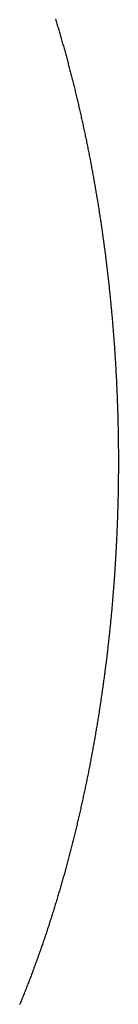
# Model space of a CAD drawing. Extents: x 668 to 3164, y 1007 to 2724.
# Tile 126 of 152: x 3074 to 3088, y 1796 to 1936. Entities that reach past the tile are written whole.
import ezdxf

# ---------------------------------------------------------------- set-up
doc = ezdxf.new("R2010")
doc.units = 0
doc.layers.add('KF_GRAVIS_12_REAR', color=7, linetype='CONTINUOUS')

# ---------------------------------------------------------------- blocks, each defined once
blk = doc.blocks.new('KF_GRAVIS_12_REAR')
at = {"layer": 'KF_GRAVIS_12_REAR'}
blk.add_polyline3d([(57.9771, -317.389, 0), (58.0308, -317.565, 0), (58.0842, -317.74, 0), (58.1374, -317.915, 0), (58.1904, -318.091, 0), (58.2431, -318.266, 0), (58.2956, -318.441, 0), (58.3479, -318.616, 0), (58.3999, -318.79, 0), (58.4517, -318.965, 0), (58.5033, -319.139, 0), (58.5546, -319.314, 0), (58.6057, -319.488, 0), (58.6566, -319.662, 0), (58.7072, -319.836, 0), (58.7576, -320.01, 0), (58.8078, -320.183, 0), (58.8577, -320.357, 0), (58.9075, -320.53, 0), (58.9569, -320.703, 0), (59.0062, -320.876, 0), (59.0552, -321.049, 0), (59.104, -321.222, 0), (59.1526, -321.394, 0), (59.2009, -321.567, 0), (59.249, -321.739, 0), (59.2969, -321.911, 0), (59.3445, -322.083, 0), (59.3919, -322.254, 0), (59.4391, -322.426, 0), (59.4862, -322.598, 0), (59.5331, -322.769, 0), (59.58, -322.942, 0), (59.6267, -323.114, 0), (59.6733, -323.287, 0), (59.7199, -323.46, 0), (59.7663, -323.633, 0), (59.8126, -323.807, 0), (59.8588, -323.981, 0), (59.9049, -324.155, 0), (59.9509, -324.329, 0), (59.9968, -324.504, 0), (60.0426, -324.679, 0), (60.0883, -324.854, 0), (60.1338, -325.029, 0), (60.1793, -325.205, 0), (60.2246, -325.381, 0), (60.2699, -325.557, 0), (60.315, -325.734, 0), (60.36, -325.91, 0), (60.4049, -326.087, 0), (60.4496, -326.265, 0), (60.4943, -326.442, 0), (60.5388, -326.62, 0), (60.5833, -326.798, 0), (60.6276, -326.976, 0), (60.6718, -327.155, 0), (60.7158, -327.333, 0), (60.7598, -327.512, 0), (60.8036, -327.692, 0), (60.8473, -327.871, 0), (60.8909, -328.051, 0), (60.9344, -328.231, 0), (60.9777, -328.411, 0), (61.0209, -328.591, 0), (61.064, -328.772, 0), (61.107, -328.953, 0), (61.1498, -329.134, 0), (61.1926, -329.315, 0), (61.2352, -329.497, 0), (61.2776, -329.679, 0), (61.32, -329.861, 0), (61.3622, -330.043, 0), (61.4043, -330.225, 0), (61.4462, -330.408, 0), (61.488, -330.591, 0), (61.5297, -330.774, 0), (61.5713, -330.957, 0), (61.6127, -331.141, 0), (61.654, -331.324, 0), (61.6952, -331.508, 0), (61.7362, -331.692, 0), (61.7771, -331.877, 0), (61.8178, -332.061, 0), (61.8585, -332.246, 0), (61.8989, -332.431, 0), (61.9393, -332.616, 0), (61.9795, -332.801, 0), (62.0196, -332.987, 0), (62.0595, -333.173, 0), (62.0993, -333.359, 0), (62.1389, -333.545, 0), (62.1784, -333.731, 0), (62.2178, -333.918, 0), (62.257, -334.104, 0), (62.2961, -334.291, 0), (62.335, -334.478, 0), (62.3738, -334.665, 0), (62.4125, -334.853, 0), (62.4509, -335.041, 0), (62.4893, -335.228, 0), (62.5275, -335.416, 0), (62.5656, -335.604, 0), (62.6035, -335.793, 0), (62.6412, -335.981, 0), (62.6788, -336.17, 0), (62.7163, -336.359, 0), (62.7536, -336.548, 0), (62.7907, -336.737, 0), (62.8278, -336.926, 0), (62.8646, -337.116, 0), (62.9013, -337.305, 0), (62.9379, -337.495, 0), (62.9743, -337.685, 0), (63.0105, -337.875, 0), (63.0466, -338.065, 0), (63.0825, -338.256, 0), (63.1183, -338.446, 0), (63.1539, -338.637, 0), (63.1894, -338.828, 0), (63.2247, -339.019, 0), (63.2599, -339.21, 0), (63.2949, -339.402, 0), (63.3298, -339.593, 0), (63.3645, -339.785, 0), (63.399, -339.976, 0), (63.4334, -340.168, 0), (63.4676, -340.36, 0), (63.5017, -340.552, 0), (63.5356, -340.745, 0), (63.5694, -340.937, 0), (63.603, -341.13, 0), (63.6364, -341.322, 0), (63.6697, -341.515, 0), (63.7028, -341.708, 0), (63.7358, -341.901, 0), (63.7686, -342.094, 0), (63.8012, -342.287, 0), (63.8337, -342.481, 0), (63.866, -342.674, 0), (63.8982, -342.868, 0), (63.9302, -343.062, 0), (63.962, -343.256, 0), (63.9937, -343.449, 0), (64.0252, -343.644, 0), (64.0565, -343.838, 0), (64.0877, -344.032, 0), (64.1187, -344.226, 0), (64.1496, -344.421, 0), (64.1803, -344.615, 0), (64.2108, -344.81, 0), (64.2412, -345.005, 0), (64.2714, -345.2, 0), (64.3014, -345.395, 0), (64.3313, -345.59, 0), (64.361, -345.785, 0), (64.3905, -345.98, 0), (64.4199, -346.175, 0), (64.4491, -346.371, 0), (64.4781, -346.566, 0), (64.507, -346.762, 0), (64.5357, -346.957, 0), (64.5642, -347.153, 0), (64.5926, -347.349, 0), (64.6208, -347.545, 0), (64.6488, -347.741, 0), (64.6767, -347.937, 0), (64.7043, -348.133, 0), (64.7319, -348.329, 0), (64.7592, -348.525, 0), (64.7864, -348.722, 0), (64.8134, -348.918, 0), (64.8402, -349.114, 0), (64.8669, -349.311, 0), (64.8934, -349.507, 0), (64.9197, -349.704, 0), (64.9458, -349.901, 0), (64.9718, -350.097, 0), (64.9976, -350.294, 0), (65.0232, -350.491, 0), (65.0486, -350.688, 0), (65.0739, -350.885, 0), (65.099, -351.081, 0), (65.1239, -351.278, 0), (65.1487, -351.475, 0), (65.1733, -351.673, 0), (65.1977, -351.87, 0), (65.2219, -352.067, 0), (65.246, -352.264, 0), (65.2698, -352.461, 0), (65.2935, -352.659, 0), (65.3171, -352.856, 0), (65.3404, -353.053, 0), (65.3636, -353.25, 0), (65.3866, -353.448, 0), (65.4094, -353.645, 0), (65.4321, -353.843, 0), (65.4546, -354.04, 0), (65.4769, -354.238, 0), (65.499, -354.435, 0), (65.521, -354.633, 0), (65.5428, -354.83, 0), (65.5644, -355.028, 0), (65.5858, -355.225, 0), (65.6071, -355.423, 0), (65.6282, -355.62, 0), (65.6491, -355.818, 0), (65.6699, -356.015, 0), (65.6904, -356.213, 0), (65.7108, -356.411, 0), (65.731, -356.608, 0), (65.7511, -356.806, 0), (65.7709, -357.003, 0), (65.7906, -357.201, 0), (65.8102, -357.398, 0), (65.8295, -357.596, 0), (65.8487, -357.793, 0), (65.8677, -357.991, 0), (65.8865, -358.188, 0), (65.9052, -358.386, 0), (65.9236, -358.583, 0), (65.9419, -358.781, 0), (65.9601, -358.978, 0), (65.978, -359.176, 0), (65.9958, -359.373, 0), (66.0134, -359.57, 0), (66.0308, -359.768, 0), (66.0481, -359.965, 0), (66.0652, -360.162, 0), (66.0821, -360.359, 0), (66.0988, -360.556, 0), (66.1154, -360.754, 0), (66.1317, -360.951, 0), (66.148, -361.148, 0), (66.164, -361.345, 0), (66.1798, -361.542, 0), (66.1955, -361.739, 0), (66.211, -361.935, 0), (66.2264, -362.132, 0), (66.2415, -362.329, 0), (66.2565, -362.526, 0), (66.2713, -362.722, 0), (66.286, -362.919, 0), (66.3005, -363.116, 0), (66.3147, -363.312, 0), (66.3289, -363.508, 0), (66.3428, -363.705, 0), (66.3566, -363.901, 0), (66.3702, -364.097, 0), (66.3836, -364.293, 0), (66.3968, -364.489, 0), (66.4099, -364.685, 0), (66.4228, -364.881, 0), (66.4355, -365.077, 0), (66.4481, -365.273, 0), (66.4604, -365.469, 0), (66.4726, -365.664, 0), (66.4847, -365.86, 0), (66.4965, -366.055, 0), (66.5082, -366.25, 0), (66.5197, -366.446, 0), (66.531, -366.641, 0), (66.5422, -366.836, 0), (66.5532, -367.031, 0), (66.564, -367.226, 0), (66.5746, -367.42, 0), (66.5851, -367.615, 0), (66.5954, -367.81, 0), (66.6055, -368.004, 0), (66.6155, -368.198, 0), (66.6253, -368.393, 0), (66.6349, -368.587, 0), (66.6443, -368.781, 0), (66.6536, -368.975, 0), (66.6627, -369.169, 0), (66.6717, -369.362, 0), (66.6805, -369.556, 0), (66.6891, -369.749, 0), (66.6975, -369.942, 0), (66.7058, -370.136, 0), (66.7139, -370.329, 0), (66.7219, -370.522, 0), (66.7296, -370.714, 0), (66.7373, -370.907, 0), (66.7447, -371.1, 0), (66.752, -371.292, 0), (66.7591, -371.484, 0), (66.7661, -371.676, 0), (66.7729, -371.868, 0), (66.7795, -372.06, 0), (66.786, -372.252, 0), (66.7923, -372.443, 0), (66.7984, -372.635, 0), (66.8044, -372.826, 0), (66.8102, -373.017, 0), (66.8159, -373.208, 0), (66.8214, -373.399, 0), (66.8267, -373.589, 0), (66.8319, -373.78, 0), (66.8369, -373.97, 0), (66.8418, -374.16, 0), (66.8465, -374.35, 0), (66.851, -374.54, 0), (66.8554, -374.73, 0), (66.8597, -374.919, 0), (66.8637, -375.109, 0), (66.8676, -375.298, 0), (66.8714, -375.487, 0), (66.875, -375.675, 0), (66.8785, -375.864, 0), (66.8817, -376.052, 0), (66.8849, -376.241, 0), (66.8879, -376.429, 0), (66.8907, -376.616, 0), (66.8934, -376.804, 0), (66.8959, -376.991, 0), (66.8982, -377.179, 0), (66.9004, -377.366, 0), (66.9025, -377.553, 0), (66.9044, -377.739, 0), (66.9062, -377.926, 0), (66.9078, -378.112, 0), (66.9092, -378.298, 0), (66.9105, -378.484, 0), (66.9117, -378.67, 0), (66.9127, -378.855, 0), (66.9135, -379.04, 0), (66.9142, -379.225, 0), (66.9148, -379.41, 0), (66.9152, -379.595, 0), (66.9154, -379.779, 0), (66.9155, -379.963, 0), (66.9155, -380.147, 0), (66.9153, -380.332, 0), (66.9149, -380.516, 0), (66.9144, -380.701, 0), (66.9138, -380.885, 0), (66.913, -381.07, 0), (66.9121, -381.255, 0), (66.911, -381.441, 0), (66.9098, -381.626, 0), (66.9084, -381.812, 0), (66.9068, -381.997, 0), (66.9051, -382.183, 0), (66.9033, -382.37, 0), (66.9013, -382.556, 0), (66.8992, -382.742, 0), (66.8969, -382.929, 0), (66.8944, -383.116, 0), (66.8918, -383.302, 0), (66.8891, -383.49, 0), (66.8862, -383.677, 0), (66.8831, -383.864, 0), (66.8799, -384.052, 0), (66.8766, -384.239, 0), (66.873, -384.427, 0), (66.8694, -384.615, 0), (66.8655, -384.803, 0), (66.8615, -384.991, 0), (66.8574, -385.18, 0), (66.8531, -385.368, 0), (66.8487, -385.557, 0), (66.8441, -385.746, 0), (66.8393, -385.935, 0), (66.8344, -386.124, 0), (66.8293, -386.313, 0), (66.8241, -386.503, 0), (66.8187, -386.692, 0), (66.8131, -386.882, 0), (66.8074, -387.072, 0), (66.8016, -387.261, 0), (66.7955, -387.451, 0), (66.7894, -387.642, 0), (66.783, -387.832, 0), (66.7765, -388.022, 0), (66.7698, -388.213, 0), (66.763, -388.403, 0), (66.756, -388.594, 0), (66.7489, -388.785, 0), (66.7416, -388.976, 0), (66.7341, -389.167, 0), (66.7265, -389.358, 0), (66.7187, -389.55, 0), (66.7108, -389.741, 0), (66.7027, -389.933, 0), (66.6944, -390.124, 0), (66.6859, -390.316, 0), (66.6773, -390.508, 0), (66.6686, -390.7, 0), (66.6596, -390.892, 0), (66.6506, -391.084, 0), (66.6413, -391.277, 0), (66.6319, -391.469, 0), (66.6223, -391.662, 0), (66.6125, -391.854, 0), (66.6026, -392.047, 0), (66.5925, -392.24, 0), (66.5823, -392.432, 0), (66.5719, -392.625, 0), (66.5613, -392.818, 0), (66.5505, -393.012, 0), (66.5396, -393.205, 0), (66.5286, -393.398, 0), (66.5173, -393.592, 0), (66.5059, -393.785, 0), (66.4943, -393.979, 0), (66.4825, -394.172, 0), (66.4706, -394.366, 0), (66.4585, -394.56, 0), (66.4463, -394.754, 0), (66.4338, -394.948, 0), (66.4212, -395.142, 0), (66.4085, -395.336, 0), (66.3955, -395.53, 0), (66.3824, -395.724, 0), (66.3691, -395.918, 0), (66.3557, -396.113, 0), (66.342, -396.307, 0), (66.3282, -396.502, 0), (66.3143, -396.696, 0), (66.3001, -396.891, 0), (66.2858, -397.086, 0), (66.2713, -397.28, 0), (66.2566, -397.475, 0), (66.2418, -397.67, 0), (66.2268, -397.865, 0), (66.2116, -398.06, 0), (66.1963, -398.255, 0), (66.1807, -398.45, 0), (66.165, -398.645, 0), (66.1492, -398.84, 0), (66.1331, -399.035, 0), (66.1169, -399.231, 0), (66.1005, -399.426, 0), (66.0839, -399.621, 0), (66.0672, -399.817, 0), (66.0503, -400.012, 0), (66.0332, -400.207, 0), (66.0159, -400.403, 0), (65.9985, -400.599, 0), (65.9809, -400.794, 0), (65.9631, -400.99, 0), (65.9452, -401.185, 0), (65.9271, -401.381, 0), (65.9088, -401.577, 0), (65.8903, -401.772, 0), (65.8717, -401.968, 0), (65.8529, -402.164, 0), (65.8339, -402.36, 0), (65.8147, -402.556, 0), (65.7954, -402.752, 0), (65.7759, -402.947, 0), (65.7562, -403.143, 0), (65.7363, -403.339, 0), (65.7163, -403.535, 0), (65.6961, -403.731, 0), (65.6757, -403.927, 0), (65.6552, -404.123, 0), (65.6345, -404.319, 0), (65.6136, -404.515, 0), (65.5925, -404.711, 0), (65.5713, -404.907, 0), (65.5499, -405.103, 0), (65.5283, -405.299, 0), (65.5065, -405.495, 0), (65.4846, -405.691, 0), (65.4625, -405.887, 0), (65.4402, -406.083, 0), (65.4178, -406.28, 0), (65.3951, -406.476, 0), (65.3724, -406.672, 0), (65.3494, -406.868, 0), (65.3262, -407.064, 0), (65.3029, -407.26, 0), (65.2794, -407.456, 0), (65.2558, -407.652, 0), (65.2319, -407.848, 0), (65.2079, -408.044, 0), (65.1837, -408.24, 0), (65.1594, -408.436, 0), (65.1349, -408.632, 0), (65.1102, -408.828, 0), (65.0853, -409.024, 0), (65.0602, -409.219, 0), (65.035, -409.415, 0), (65.0096, -409.611, 0), (64.984, -409.807, 0), (64.9583, -410.003, 0), (64.9324, -410.199, 0), (64.9063, -410.394, 0), (64.88, -410.59, 0), (64.8536, -410.786, 0), (64.827, -410.982, 0), (64.8002, -411.177, 0), (64.7733, -411.373, 0), (64.7461, -411.568, 0), (64.7188, -411.764, 0), (64.6913, -411.959, 0), (64.6637, -412.155, 0), (64.6359, -412.35, 0), (64.6079, -412.546, 0), (64.5797, -412.741, 0), (64.5514, -412.936, 0), (64.5228, -413.131, 0), (64.4941, -413.327, 0), (64.4653, -413.522, 0), (64.4362, -413.717, 0), (64.407, -413.912, 0), (64.3776, -414.107, 0), (64.3481, -414.302, 0), (64.3184, -414.497, 0), (64.2885, -414.692, 0), (64.2584, -414.887, 0), (64.2281, -415.081, 0), (64.1977, -415.276, 0), (64.1671, -415.471, 0), (64.1363, -415.665, 0), (64.1054, -415.86, 0), (64.0743, -416.054, 0), (64.043, -416.248, 0), (64.0115, -416.443, 0), (63.9799, -416.637, 0), (63.9481, -416.831, 0), (63.9161, -417.025, 0), (63.8839, -417.219, 0), (63.8516, -417.413, 0), (63.8191, -417.607, 0), (63.7865, -417.801, 0), (63.7536, -417.995, 0), (63.7206, -418.189, 0), (63.6875, -418.382, 0), (63.6541, -418.576, 0), (63.6206, -418.769, 0), (63.587, -418.963, 0), (63.5531, -419.156, 0), (63.5191, -419.349, 0), (63.4849, -419.542, 0), (63.4505, -419.735, 0), (63.416, -419.928, 0), (63.3813, -420.121, 0), (63.3465, -420.314, 0), (63.3115, -420.507, 0), (63.2763, -420.7, 0), (63.2409, -420.892, 0), (63.2054, -421.085, 0), (63.1697, -421.277, 0), (63.1338, -421.469, 0), (63.0978, -421.661, 0), (63.0616, -421.853, 0), (63.0252, -422.045, 0), (62.9887, -422.237, 0), (62.952, -422.429, 0), (62.9152, -422.621, 0), (62.8782, -422.812, 0), (62.841, -423.004, 0), (62.8036, -423.195, 0), (62.7661, -423.387, 0), (62.7284, -423.578, 0), (62.6906, -423.769, 0), (62.6526, -423.96, 0), (62.6144, -424.151, 0), (62.5761, -424.341, 0), (62.5376, -424.532, 0), (62.4989, -424.723, 0), (62.4601, -424.913, 0), (62.4211, -425.103, 0), (62.382, -425.293, 0), (62.3426, -425.483, 0), (62.3032, -425.673, 0), (62.2635, -425.863, 0), (62.2237, -426.053, 0), (62.1838, -426.243, 0), (62.1437, -426.432, 0), (62.1034, -426.621, 0), (62.063, -426.81, 0), (62.0224, -427, 0), (61.9816, -427.189, 0), (61.9407, -427.377, 0), (61.8996, -427.566, 0), (61.8584, -427.755, 0), (61.817, -427.943, 0), (61.7754, -428.131, 0), (61.7337, -428.319, 0), (61.6918, -428.507, 0), (61.6498, -428.695, 0), (61.6076, -428.883, 0), (61.5652, -429.071, 0), (61.5227, -429.258, 0), (61.48, -429.446, 0), (61.4372, -429.633, 0), (61.3942, -429.82, 0), (61.3511, -430.007, 0), (61.3078, -430.193, 0), (61.2643, -430.38, 0), (61.2207, -430.566, 0), (61.177, -430.753, 0), (61.133, -430.939, 0), (61.089, -431.125, 0), (61.0447, -431.311, 0), (61.0003, -431.496, 0), (60.9558, -431.682, 0), (60.9111, -431.867, 0), (60.8662, -432.053, 0), (60.8212, -432.238, 0), (60.7761, -432.423, 0), (60.7307, -432.607, 0), (60.6853, -432.792, 0), (60.6397, -432.976, 0), (60.5939, -433.161, 0), (60.5479, -433.345, 0), (60.5019, -433.529, 0), (60.4556, -433.712, 0), (60.4092, -433.896, 0), (60.3627, -434.079, 0), (60.316, -434.263, 0), (60.2692, -434.446, 0), (60.2222, -434.629, 0), (60.1751, -434.811, 0), (60.1278, -434.994, 0), (60.0804, -435.176, 0), (60.0328, -435.358, 0), (59.9851, -435.54, 0), (59.9372, -435.722, 0), (59.8892, -435.904, 0), (59.8411, -436.085, 0), (59.7928, -436.267, 0), (59.7443, -436.448, 0), (59.6957, -436.629, 0), (59.647, -436.809, 0), (59.5981, -436.99, 0), (59.5491, -437.17, 0), (59.4999, -437.351, 0), (59.4506, -437.531, 0), (59.4012, -437.71, 0), (59.3516, -437.89, 0), (59.3019, -438.069, 0), (59.252, -438.249, 0), (59.202, -438.428, 0), (59.1518, -438.607, 0), (59.1015, -438.785, 0), (59.0511, -438.964, 0), (59.0005, -439.142, 0), (58.9498, -439.32, 0), (58.899, -439.498, 0), (58.848, -439.675, 0), (58.7969, -439.853, 0), (58.7457, -440.03, 0), (58.6943, -440.207, 0), (58.6428, -440.384, 0), (58.5911, -440.56, 0), (58.5393, -440.737, 0), (58.4874, -440.913, 0), (58.4354, -441.089, 0), (58.3832, -441.265, 0), (58.3309, -441.44, 0), (58.2784, -441.616, 0), (58.2258, -441.791, 0), (58.1731, -441.966, 0), (58.1203, -442.14, 0), (58.0673, -442.315, 0), (58.0142, -442.489, 0), (57.961, -442.663, 0), (57.9076, -442.837, 0), (57.8541, -443.01, 0), (57.8005, -443.184, 0), (57.7468, -443.357, 0), (57.6929, -443.53, 0), (57.6389, -443.702, 0), (57.5848, -443.875, 0), (57.5305, -444.047, 0), (57.4761, -444.219, 0), (57.4216, -444.391, 0), (57.367, -444.562, 0), (57.3123, -444.734, 0), (57.2574, -444.905, 0), (57.2024, -445.075, 0), (57.1473, -445.246, 0), (57.092, -445.416, 0), (57.0367, -445.586, 0), (56.9812, -445.756, 0), (56.9256, -445.926, 0), (56.8699, -446.095, 0), (56.814, -446.264, 0), (56.7581, -446.433, 0), (56.702, -446.602, 0), (56.6458, -446.77, 0), (56.5894, -446.938, 0), (56.533, -447.106, 0), (56.4764, -447.274, 0), (56.4198, -447.441, 0), (56.363, -447.609, 0), (56.3061, -447.775, 0), (56.2489, -447.943, 0), (56.1914, -448.11, 0), (56.1337, -448.277, 0), (56.0757, -448.445, 0), (56.0174, -448.613, 0), (55.9589, -448.781, 0), (55.9001, -448.949, 0), (55.841, -449.117, 0), (55.7816, -449.286, 0), (55.722, -449.454, 0), (55.6621, -449.623, 0), (55.6019, -449.792, 0), (55.5415, -449.961, 0), (55.4808, -450.131, 0), (55.4198, -450.3, 0), (55.3585, -450.47, 0), (55.297, -450.639, 0), (55.2352, -450.809, 0), (55.1731, -450.979, 0), (55.1108, -451.149, 0), (55.0482, -451.319, 0), (54.9853, -451.49, 0), (54.9221, -451.66, 0), (54.8587, -451.831, 0), (54.795, -452.001, 0), (54.731, -452.172, 0), (54.6668, -452.343, 0), (54.6023, -452.514, 0), (54.5375, -452.685, 0), (54.4725, -452.856, 0), (54.4071, -453.028, 0), (54.3415, -453.199, 0), (54.2757, -453.371, 0), (54.2095, -453.542, 0), (54.1431, -453.714, 0), (54.0764, -453.885, 0), (54.0095, -454.057, 0), (53.9423, -454.229, 0), (53.8748, -454.401, 0), (53.807, -454.573, 0), (53.739, -454.745, 0), (53.6707, -454.917, 0), (53.6021, -455.089, 0), (53.5332, -455.262, 0), (53.4641, -455.434, 0), (53.3947, -455.606, 0), (53.3251, -455.779, 0), (53.2551, -455.951, 0), (53.1849, -456.123, 0), (53.1144, -456.296, 0), (53.0437, -456.468, 0), (52.9727, -456.641, 0), (52.9014, -456.813, 0)], dxfattribs=at)

msp = doc.modelspace()

# ---------------------------------------------------------------- block references
at = {"layer": 'KF_GRAVIS_12_REAR'}
msp.add_blockref('KF_GRAVIS_12_REAR', (3021.44, 2253.1), dxfattribs=at)

doc.saveas('drawing.dxf')
